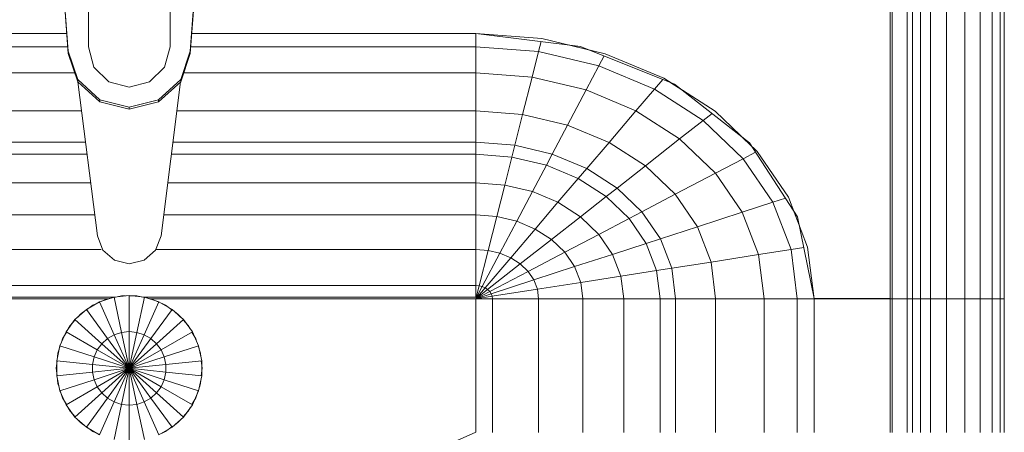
# Model space of a CAD drawing. Header units: millimetres. Extents: x 25703 to 50721, y 2709 to 39176.
# Tile 19 of 50: x 29694 to 30031, y 35469 to 35610. Entities that reach past the tile are written whole.
import ezdxf

# ---------------------------------------------------------------- set-up
doc = ezdxf.new("R2010")
doc.units = ezdxf.units.MM
doc.layers.add('M-EQPM-____-OTLN', color=50, linetype='Continuous', lineweight=20)

# ---------------------------------------------------------------- blocks, each defined once
blk = doc.blocks.new('Прямая форма - V line-609801-В_Этаж 02_Вентиляция')
at = {"layer": 'M-EQPM-____-OTLN', "color": 253}
for p, q in [((260.84, -183.27), (260.84, 0)), ((261.6, -183.27), (261.6, 0)), ((266.64, -183.27), (266.64, 0)), ((268.48, -183.27), (268.48, 0)), ((271.3, -183.27), (271.3, 0)), ((274.68, -183.27), (274.68, 0)), ((280.15, -183.27), (280.15, 0)), ((286.45, -183.27), (286.45, 0)), ((291.73, -183.27), (291.73, 0)), ((295.82, -183.27), (295.82, 0)), ((298.6, -183.27), (298.6, 0)), ((299.99, -183.27), (299.99, 0)), ((260.87, 0), (260.87, -183.24)), ((-23.89, -58.26), (-20.95, -98.41)), ((-20.95, -99.15), (-23.89, -59.01)), ((20.95, -98.41), (23.89, -58.26)), ((23.89, -59.01), (20.95, -99.15)), ((-14, -96.93), (-14, -82.11)), ((14, -82.11), (14, -96.93)), ((-21.4, -92.28), (-118.83, -92.28)), ((-118.83, -92.32), (-21.39, -92.32)), ((21.39, -92.32), (118.83, -92.32)), ((118.83, -92.28), (21.4, -92.28)), ((118.83, -92.32), (118.76, -92.32)), ((154.66, -96.74), (118.83, -92.28)), ((118.83, -92.32), (118.83, -96.84)), ((118.83, -92.32), (141.45, -94.07)), ((118.83, -96.84), (118.83, -92.32)), ((141.45, -94.07), (163.2, -99.24)), ((-21.06, -96.84), (-118.83, -96.84)), ((-12.12, -103.8), (-14, -96.93)), ((14, -96.93), (12.12, -103.8)), ((118.83, -96.84), (21.06, -96.84)), ((118.83, -96.84), (118.83, -105.76)), ((140.32, -98.51), (118.83, -96.84)), ((118.83, -105.76), (118.83, -96.84)), ((140.32, -98.51), (141.2, -95.06)), ((157.58, -97.91), (150.5, -96.22)), ((186.98, -109.66), (154.66, -96.74)), ((-20.95, -98.41), (-17.66, -108.08)), ((-20.95, -98.41), (-20.95, -99.15)), ((-17.66, -108.83), (-20.95, -99.15)), ((17.66, -108.08), (20.95, -98.41)), ((20.95, -99.15), (17.66, -108.83)), ((20.95, -98.41), (20.95, -99.15)), ((138.11, -107.25), (140.32, -98.51)), ((160.99, -103.42), (140.32, -98.51)), ((160.99, -103.42), (162.8, -99.99)), ((163.2, -99.24), (183.25, -107.65)), ((-7, -108.84), (-12.12, -103.8)), ((12.12, -103.8), (7, -108.84)), ((156.64, -111.66), (160.99, -103.42)), ((180.04, -111.41), (160.99, -103.42)), ((-18.71, -105.76), (-118.83, -105.76)), ((118.83, -105.76), (18.71, -105.76)), ((118.83, -105.76), (118.83, -118.79)), ((138.11, -107.25), (118.83, -105.76)), ((118.83, -118.79), (118.83, -105.76)), ((134.86, -120.03), (138.11, -107.25)), ((156.64, -111.66), (138.11, -107.25)), ((183.25, -107.65), (200.82, -118.96)), ((-17.66, -108.08), (-10.06, -115.03)), ((-17.66, -108.08), (-17.66, -108.83)), ((-10.06, -115.78), (-17.66, -108.83)), ((-17.64, -108.83), (-10.91, -161.71)), ((0, -110.68), (-7, -108.84)), ((7, -108.84), (0, -110.68)), ((10.06, -115.03), (17.66, -108.08)), ((17.66, -108.83), (10.06, -115.78)), ((10.91, -161.71), (17.64, -108.83)), ((17.66, -108.08), (17.66, -108.83)), ((180.04, -111.41), (182.92, -108.03)), ((189.8, -111.86), (185.36, -109.01)), ((212.64, -129.78), (186.98, -109.66)), ((150.29, -123.7), (156.64, -111.66)), ((173.73, -118.82), (156.64, -111.66)), ((173.73, -118.82), (180.04, -111.41)), ((196.74, -122.16), (180.04, -111.41)), ((-10.06, -115.03), (0, -117.56)), ((-10.06, -115.03), (-10.06, -115.78)), ((0, -118.3), (-10.06, -115.78)), ((0, -117.56), (10.06, -115.03)), ((10.06, -115.78), (0, -118.3)), ((0, -117.56), (0, -118.3)), ((10.06, -115.03), (10.06, -115.78)), ((-16.37, -118.79), (-118.83, -118.79)), ((118.83, -118.79), (16.37, -118.79)), ((118.83, -118.79), (118.83, -129.56)), ((134.86, -120.03), (118.83, -118.79)), ((118.83, -129.56), (118.83, -118.79)), ((132.18, -130.59), (134.86, -120.03)), ((150.29, -123.7), (134.86, -120.03)), ((164.5, -129.66), (173.73, -118.82)), ((188.7, -128.46), (173.73, -118.82)), ((196.74, -122.16), (199.83, -119.73)), ((200.82, -118.96), (215.24, -132.74)), ((145.03, -133.65), (150.29, -123.7)), ((164.5, -129.66), (150.29, -123.7)), ((188.7, -128.46), (196.74, -122.16)), ((210.44, -135.26), (196.74, -122.16)), ((213.45, -131.03), (209.86, -127.6)), ((-15, -129.56), (-118.83, -129.56)), ((118.83, -129.56), (15, -129.56)), ((118.83, -129.56), (118.83, -133.71)), ((132.18, -130.59), (118.83, -129.56)), ((118.83, -133.71), (118.83, -129.56)), ((131.15, -134.66), (132.18, -130.59)), ((145.03, -133.65), (132.18, -130.59)), ((156.87, -138.61), (164.5, -129.66)), ((176.96, -137.68), (164.5, -129.66)), ((176.96, -137.68), (188.7, -128.46)), ((200.99, -140.21), (188.7, -128.46)), ((229.11, -155.13), (212.64, -129.78)), ((-14.47, -133.71), (-118.83, -133.71)), ((118.83, -133.71), (14.47, -133.71)), ((118.83, -133.71), (118.83, -143.5)), ((131.15, -134.66), (118.83, -133.71)), ((118.83, -143.5), (118.83, -133.71)), ((128.72, -144.27), (131.15, -134.66)), ((143.01, -137.48), (131.15, -134.66)), ((143.01, -137.48), (145.03, -133.65)), ((156.87, -138.61), (145.03, -133.65)), ((210.44, -135.26), (214.73, -133.01)), ((215.24, -132.74), (225.96, -148.47)), ((138.23, -146.53), (143.01, -137.48)), ((153.93, -142.06), (143.01, -137.48)), ((167.24, -145.29), (176.96, -137.68)), ((187.18, -147.45), (176.96, -137.68)), ((200.99, -140.21), (210.44, -135.26)), ((220.62, -150.2), (210.44, -135.26)), ((153.93, -142.06), (156.87, -138.61)), ((167.24, -145.29), (156.87, -138.61)), ((187.18, -147.45), (200.99, -140.21)), ((210.13, -153.61), (200.99, -140.21)), ((-13.23, -143.5), (-118.83, -143.5)), ((118.83, -143.5), (13.23, -143.5)), ((118.83, -143.5), (118.83, -154.51)), ((128.72, -144.27), (118.83, -143.5)), ((118.83, -154.51), (118.83, -143.5)), ((125.98, -155.06), (128.72, -144.27)), ((138.23, -146.53), (128.72, -144.27)), ((146.99, -150.2), (153.93, -142.06)), ((163.51, -148.22), (153.93, -142.06)), ((132.86, -156.7), (138.23, -146.53)), ((146.99, -150.2), (138.23, -146.53)), ((154.68, -155.15), (163.51, -148.22)), ((163.51, -148.22), (167.24, -145.29)), ((171.37, -155.74), (163.51, -148.22)), ((175.76, -153.43), (167.24, -145.29)), ((175.76, -153.43), (187.18, -147.45)), ((194.78, -158.6), (187.18, -147.45)), ((225.96, -148.47), (232.55, -165.53)), ((139.2, -159.35), (146.99, -150.2)), ((154.68, -155.15), (146.99, -150.2)), ((210.13, -153.61), (220.62, -150.2)), ((220.62, -150.2), (224.98, -148.78)), ((226.89, -166.41), (220.62, -150.2)), ((-11.83, -154.51), (-118.83, -154.51)), ((118.83, -154.51), (11.83, -154.51)), ((118.83, -154.51), (118.83, -166.38)), ((125.98, -155.06), (118.83, -154.51)), ((118.83, -166.38), (118.83, -154.51)), ((123.03, -166.71), (125.98, -155.06)), ((132.86, -156.7), (125.98, -155.06)), ((144.76, -162.93), (154.68, -155.15)), ((160.98, -161.18), (154.68, -155.15)), ((171.37, -155.74), (175.76, -153.43)), ((182.09, -162.72), (175.76, -153.43)), ((194.78, -158.6), (210.13, -153.61)), ((215.75, -168.15), (210.13, -153.61)), ((229.73, -158.23), (227.69, -152.95)), ((234.78, -183.24), (229.11, -155.13)), ((127.07, -167.67), (132.86, -156.7)), ((139.2, -159.35), (132.86, -156.7)), ((160.98, -161.18), (171.37, -155.74)), ((177.21, -164.3), (171.37, -155.74)), ((182.09, -162.72), (194.78, -158.6)), ((199.45, -170.69), (194.78, -158.6)), ((-10.91, -161.71), (-9.03, -166.6)), ((9.03, -166.6), (10.91, -161.71)), ((130.79, -169.23), (139.2, -159.35)), ((144.76, -162.93), (139.2, -159.35)), ((149.32, -167.29), (160.98, -161.18)), ((165.67, -168.05), (160.98, -161.18)), ((134.05, -171.33), (144.76, -162.93)), ((149.32, -167.29), (144.76, -162.93)), ((165.67, -168.05), (177.21, -164.3)), ((177.21, -164.3), (182.09, -162.72)), ((180.8, -173.6), (177.21, -164.3)), ((185.98, -172.79), (182.09, -162.72)), ((-9.58, -166.38), (-118.83, -166.38)), ((-9.03, -166.6), (-5.09, -170.07)), ((5.09, -170.07), (9.03, -166.6)), ((118.83, -166.38), (9.11, -166.38)), ((118.83, -166.38), (118.83, -178.78)), ((123.03, -166.71), (118.83, -166.38)), ((118.83, -178.78), (118.83, -166.38)), ((119.94, -178.86), (123.03, -166.71)), ((121.02, -179.12), (127.07, -167.67)), ((127.07, -167.67), (123.03, -166.71)), ((130.79, -169.23), (127.07, -167.67)), ((136.73, -173.89), (149.32, -167.29)), ((152.71, -172.26), (149.32, -167.29)), ((152.71, -172.26), (165.67, -168.05)), ((168.55, -175.51), (165.67, -168.05)), ((199.45, -170.69), (215.75, -168.15)), ((215.75, -168.15), (226.89, -166.41)), ((217.65, -183.27), (215.75, -168.15)), ((226.89, -166.41), (231.25, -165.73)), ((229.01, -183.27), (226.89, -166.41)), ((232.55, -165.53), (234.78, -183.27)), ((-5.09, -170.07), (0, -171.32)), ((0, -171.32), (5.09, -170.07)), ((122.01, -179.53), (130.79, -169.23)), ((122.88, -180.09), (134.05, -171.33)), ((134.05, -171.33), (130.79, -169.23)), ((136.73, -173.89), (134.05, -171.33)), ((185.98, -172.79), (199.45, -170.69)), ((201.03, -183.27), (199.45, -170.69)), ((123.59, -180.77), (136.73, -173.89)), ((138.72, -176.81), (136.73, -173.89)), ((138.72, -176.81), (152.71, -172.26)), ((154.8, -177.66), (152.71, -172.26)), ((154.8, -177.66), (168.55, -175.51)), ((168.55, -175.51), (180.8, -173.6)), ((169.53, -183.27), (168.55, -175.51)), ((180.8, -173.6), (185.98, -172.79)), ((182.02, -183.27), (180.8, -173.6)), ((187.3, -183.27), (185.98, -172.79)), ((118.83, -178.78), (-118.83, -178.78)), ((118.83, -178.78), (118.83, -182.73)), ((119.94, -178.86), (118.83, -178.78)), ((118.83, -182.73), (118.83, -178.78)), ((118.83, -183.27), (119.94, -178.86)), ((121.02, -179.12), (119.94, -178.86)), ((124.12, -181.55), (138.72, -176.81)), ((139.94, -179.98), (138.72, -176.81)), ((139.94, -179.98), (154.8, -177.66)), ((155.5, -183.27), (154.8, -177.66)), ((0, -182.13), (-5.2, -182.68)), ((0, -194.51), (0, -182.13)), ((5.2, -182.68), (0, -182.13)), ((118.83, -183.27), (121.02, -179.12)), ((118.83, -183.27), (122.01, -179.53)), ((118.83, -183.27), (122.88, -180.09)), ((118.83, -183.27), (123.59, -180.77)), ((118.83, -183.27), (124.12, -181.55)), ((122.01, -179.53), (121.02, -179.12)), ((122.88, -180.09), (122.01, -179.53)), ((123.59, -180.77), (122.88, -180.09)), ((124.12, -181.55), (123.59, -180.77)), ((124.45, -182.4), (124.12, -181.55)), ((124.45, -182.4), (139.94, -179.98)), ((140.36, -183.27), (139.94, -179.98)), ((-118.83, -182.73), (-5.2, -182.73)), ((-7.32, -183.27), (-118.83, -183.27)), ((-10.17, -184.3), (-14.69, -186.91)), ((-14.61, -187.02), (-12.5, -185.48)), ((-12.5, -185.48), (-10.11, -184.42)), ((-5.2, -182.68), (-10.17, -184.3)), ((-10.17, -184.3), (-5.13, -195.6)), ((-9.58, -184.19), (-7.73, -183.36)), ((-7.73, -183.36), (-6.44, -183.09)), ((-5.2, -182.68), (-2.62, -194.79)), ((-5.17, -182.82), (-2.61, -182.27)), ((-2.61, -182.27), (-1.3, -182.27)), ((0, -182.27), (2.61, -182.27)), ((2.61, -182.27), (5.17, -182.82)), ((2.62, -194.79), (5.2, -182.68)), ((5.13, -195.6), (10.17, -184.3)), ((10.17, -184.3), (5.2, -182.68)), ((5.34, -182.73), (118.83, -182.73)), ((6.44, -183.09), (7.73, -183.36)), ((118.83, -183.27), (7.32, -183.27)), ((7.73, -183.36), (10.11, -184.42)), ((14.69, -186.91), (10.17, -184.3)), ((11.3, -184.95), (12.5, -185.48)), ((12.5, -185.48), (14.61, -187.02)), ((118.83, -183.27), (124.45, -182.4)), ((118.83, -229.07), (118.83, -183.27)), ((118.83, -183.27), (124.56, -183.27)), ((118.83, -183.27), (118.83, -229.07)), ((124.56, -183.27), (118.83, -183.27)), ((124.56, -183.27), (124.45, -182.4)), ((124.56, -229.09), (124.56, -183.27)), ((124.56, -183.27), (140.36, -183.27)), ((140.36, -183.27), (124.56, -183.27)), ((140.36, -229.09), (140.36, -183.27)), ((140.36, -183.27), (155.5, -183.27)), ((155.5, -183.27), (140.36, -183.27)), ((155.5, -229.09), (155.5, -183.27)), ((155.5, -183.27), (169.53, -183.27)), ((169.53, -183.27), (155.5, -183.27)), ((169.53, -229.09), (169.53, -183.27)), ((169.53, -183.27), (182.02, -183.27)), ((182.02, -183.27), (169.53, -183.27)), ((182.02, -229.09), (182.02, -183.27)), ((182.02, -183.27), (187.3, -183.27)), ((187.3, -183.27), (182.02, -183.27)), ((187.3, -229.09), (187.3, -183.27)), ((187.3, -183.27), (201.03, -183.27)), ((201.03, -183.27), (187.3, -183.27)), ((201.03, -229.09), (201.03, -183.27)), ((201.03, -183.27), (217.65, -183.27)), ((217.65, -183.27), (201.03, -183.27)), ((217.65, -229.09), (217.65, -183.27)), ((217.65, -183.27), (229.01, -183.27)), ((229.01, -183.27), (217.65, -183.27)), ((229.01, -229.09), (229.01, -183.27)), ((229.01, -183.27), (234.78, -183.27)), ((234.78, -183.27), (229.01, -183.27)), ((260.84, -183.24), (234.78, -183.24)), ((234.78, -229.09), (234.78, -183.27)), ((234.78, -183.27), (260.84, -183.27)), ((260.84, -229.09), (260.84, -183.27)), ((260.87, -183.27), (261.6, -183.27)), ((261.6, -183.27), (260.87, -183.27)), ((261.6, -229.09), (261.6, -183.27)), ((261.6, -183.27), (266.64, -183.27)), ((266.64, -183.27), (261.6, -183.27)), ((266.64, -229.09), (266.64, -183.27)), ((266.64, -183.27), (268.48, -183.27)), ((268.48, -183.27), (266.64, -183.27)), ((268.48, -229.09), (268.48, -183.27)), ((268.48, -183.27), (271.3, -183.27)), ((271.3, -183.27), (268.48, -183.27)), ((271.3, -229.09), (271.3, -183.27)), ((271.3, -183.27), (274.68, -183.27)), ((274.68, -183.27), (271.3, -183.27)), ((274.68, -229.09), (274.68, -183.27)), ((274.68, -183.27), (276.59, -183.27)), ((276.59, -183.27), (274.68, -183.27)), ((276.59, -183.27), (280.15, -183.27)), ((280.15, -183.27), (276.59, -183.27)), ((280.15, -229.09), (280.15, -183.27)), ((280.15, -183.27), (286.45, -183.27)), ((286.45, -183.27), (280.15, -183.27)), ((286.45, -229.09), (286.45, -183.27)), ((286.45, -183.27), (291.73, -183.27)), ((291.73, -183.27), (286.45, -183.27)), ((291.73, -229.09), (291.73, -183.27)), ((291.73, -183.27), (295.82, -183.27)), ((295.82, -183.27), (291.73, -183.27)), ((295.82, -229.09), (295.82, -183.27)), ((295.82, -183.27), (298.6, -183.27)), ((298.6, -183.27), (295.82, -183.27)), ((298.6, -229.09), (298.6, -183.27)), ((298.6, -183.27), (299.99, -183.27)), ((299.99, -183.27), (298.6, -183.27)), ((299.99, -229.09), (299.99, -183.27)), ((-14.69, -186.91), (-18.58, -190.41)), ((-17.6, -189.53), (-16.73, -188.56)), ((-16.73, -188.56), (-15.67, -187.79)), ((-14.69, -186.91), (-7.42, -196.92)), ((7.42, -196.92), (14.69, -186.91)), ((18.58, -190.41), (14.69, -186.91)), ((15.67, -187.79), (16.73, -188.56)), ((16.73, -188.56), (17.6, -189.53)), ((-18.58, -190.41), (-21.65, -194.63)), ((-20.23, -192.44), (-18.48, -190.5)), ((-18.58, -190.41), (-9.38, -198.69)), ((9.38, -198.69), (18.58, -190.41)), ((18.48, -190.5), (20.23, -192.44)), ((21.65, -194.63), (18.58, -190.41)), ((-21.65, -194.63), (-23.78, -199.41)), ((-22.84, -196.97), (-21.53, -194.7)), ((-21.65, -194.63), (-10.93, -200.82)), ((-20.88, -193.58), (-20.23, -192.44)), ((-5.13, -195.6), (-7.42, -196.92)), ((-2.62, -194.79), (-5.13, -195.6)), ((-5.13, -195.6), (0, -207.13)), ((0, -194.51), (-2.62, -194.79)), ((-2.62, -194.79), (0, -207.13)), ((0, -207.13), (0, -194.51)), ((2.62, -194.79), (0, -194.51)), ((0, -207.13), (2.62, -194.79)), ((0, -207.13), (5.13, -195.6)), ((5.13, -195.6), (2.62, -194.79)), ((7.42, -196.92), (5.13, -195.6)), ((10.93, -200.82), (21.65, -194.63)), ((20.23, -192.44), (20.88, -193.58)), ((21.53, -194.7), (22.84, -196.97)), ((23.78, -199.41), (21.65, -194.63)), ((-23.24, -198.21), (-22.84, -196.97)), ((-9.38, -198.69), (-10.93, -200.82)), ((-7.42, -196.92), (-9.38, -198.69)), ((-9.38, -198.69), (0, -207.13)), ((-7.42, -196.92), (0, -207.13)), ((0, -207.13), (7.42, -196.92)), ((0, -207.13), (9.38, -198.69)), ((9.38, -198.69), (7.42, -196.92)), ((10.93, -200.82), (9.38, -198.69)), ((22.84, -196.97), (23.24, -198.21)), ((-23.78, -199.41), (-24.86, -204.52)), ((-24.59, -203.24), (-24.45, -201.94)), ((-24.45, -201.94), (-23.65, -199.45)), ((-23.78, -199.41), (-12, -203.23)), ((-10.93, -200.82), (-12, -203.23)), ((-10.93, -200.82), (0, -207.13)), ((0, -207.13), (10.93, -200.82)), ((12, -203.23), (10.93, -200.82)), ((12, -203.23), (23.78, -199.41)), ((23.65, -199.45), (24.45, -201.94)), ((24.86, -204.52), (23.78, -199.41)), ((24.45, -201.94), (24.59, -203.24)), ((-25, -207.13), (-24.73, -204.54)), ((-24.86, -204.52), (-12.55, -205.82)), ((-24.86, -204.52), (-24.86, -209.75)), ((-12, -203.23), (-12.55, -205.82)), ((-12.55, -205.82), (0, -207.13)), ((-12.55, -205.82), (-12.55, -208.45)), ((-12, -203.23), (0, -207.13)), ((0, -207.13), (12, -203.23)), ((0, -207.13), (12.55, -205.82)), ((12.55, -205.82), (12, -203.23)), ((12.55, -205.82), (24.86, -204.52)), ((12.55, -208.45), (12.55, -205.82)), ((24.73, -204.54), (25, -207.13)), ((24.86, -209.75), (24.86, -204.52)), ((-24.73, -209.73), (-25, -207.13)), ((-24.86, -209.75), (-12.55, -208.45)), ((-12.55, -208.45), (0, -207.13)), ((-12.55, -208.45), (-12, -211.04)), ((-12, -211.04), (0, -207.13)), ((-10.93, -213.45), (0, -207.13)), ((-9.38, -215.58), (0, -207.13)), ((-7.42, -217.35), (0, -207.13)), ((-5.13, -218.67), (0, -207.13)), ((-2.62, -219.48), (0, -207.13)), ((0, -207.13), (12.55, -208.45)), ((0, -207.13), (12, -211.04)), ((0, -207.13), (10.93, -213.45)), ((0, -207.13), (9.38, -215.58)), ((0, -207.13), (7.42, -217.35)), ((0, -207.13), (5.13, -218.67)), ((0, -207.13), (2.62, -219.48)), ((0, -219.76), (0, -207.13)), ((12, -211.04), (12.55, -208.45)), ((12.55, -208.45), (24.86, -209.75)), ((25, -207.13), (24.73, -209.73)), ((-24.86, -209.75), (-23.78, -214.86)), ((-24.45, -212.33), (-24.59, -211.03)), ((-24.05, -213.58), (-24.45, -212.33)), ((-23.78, -214.86), (-12, -211.04)), ((-12, -211.04), (-10.93, -213.45)), ((10.93, -213.45), (12, -211.04)), ((12, -211.04), (23.78, -214.86)), ((23.78, -214.86), (24.86, -209.75)), ((24.45, -212.33), (24.05, -213.58)), ((24.59, -211.03), (24.45, -212.33)), ((-23.78, -214.86), (-21.65, -219.63)), ((-22.84, -217.3), (-23.65, -214.82)), ((-21.65, -219.63), (-10.93, -213.45)), ((-18.58, -223.86), (-9.38, -215.58)), ((-10.93, -213.45), (-9.38, -215.58)), ((-9.38, -215.58), (-7.42, -217.35)), ((7.42, -217.35), (9.38, -215.58)), ((9.38, -215.58), (10.93, -213.45)), ((9.38, -215.58), (18.58, -223.86)), ((10.93, -213.45), (21.65, -219.63)), ((21.65, -219.63), (23.78, -214.86)), ((23.65, -214.82), (22.84, -217.3)), ((-21.53, -219.57), (-22.84, -217.3)), ((-14.69, -227.36), (-7.42, -217.35)), ((-10.17, -229.97), (-5.13, -218.67)), ((-7.42, -217.35), (-5.13, -218.67)), ((-5.13, -218.67), (-2.62, -219.48)), ((2.62, -219.48), (5.13, -218.67)), ((5.13, -218.67), (7.42, -217.35)), ((5.13, -218.67), (10.17, -229.97)), ((7.42, -217.35), (14.69, -227.36)), ((22.84, -217.3), (21.53, -219.57)), ((-21.65, -219.63), (-18.58, -223.86)), ((-20.23, -221.83), (-20.88, -220.69)), ((-18.48, -223.77), (-20.23, -221.83)), ((-5.2, -231.59), (-2.62, -219.48)), ((-2.62, -219.48), (0, -219.76)), ((0, -219.76), (2.62, -219.48)), ((0, -232.13), (0, -219.76)), ((2.62, -219.48), (5.2, -231.59)), ((20.23, -221.83), (18.48, -223.77)), ((18.58, -223.86), (21.65, -219.63)), ((20.88, -220.69), (20.23, -221.83)), ((-18.58, -223.86), (-14.69, -227.36)), ((-16.73, -225.71), (-17.6, -224.74)), ((-15.67, -226.48), (-16.73, -225.71)), ((14.69, -227.36), (18.58, -223.86)), ((16.73, -225.71), (15.67, -226.48)), ((17.6, -224.74), (16.73, -225.71)), ((-14.69, -227.36), (-10.17, -229.97)), ((-12.5, -228.79), (-14.61, -227.25)), ((-10.11, -229.85), (-12.5, -228.79)), ((10.17, -229.97), (14.69, -227.36)), ((12.5, -228.79), (11.3, -229.32)), ((14.61, -227.25), (12.5, -228.79)), ((73.23, -249.09), (118.84, -229.07))]:
    blk.add_line(p, q, dxfattribs=at)
blk = doc.blocks.new('Прямая форма - FU - 054-611907-В_Этаж 02_Вентиляция')
blk.add_blockref('Прямая форма - V line-609801-В_Этаж 02_Вентиляция', (0, 0))
blk = doc.blocks.new('V line_ifc_RVT-1-В_Этаж 02_Вентиляция')
at = {"layer": 'M-EQPM-____-OTLN', "color": 253, "lineweight": 20}
blk.add_blockref('Прямая форма - FU - 054-611907-В_Этаж 02_Вентиляция', (29731.29, 35697.63), dxfattribs=at)

msp = doc.modelspace()

# ---------------------------------------------------------------- block references
at = {"lineweight": 9}
msp.add_blockref('V line_ifc_RVT-1-В_Этаж 02_Вентиляция', (0, 0), dxfattribs=at)

doc.saveas('drawing.dxf')
